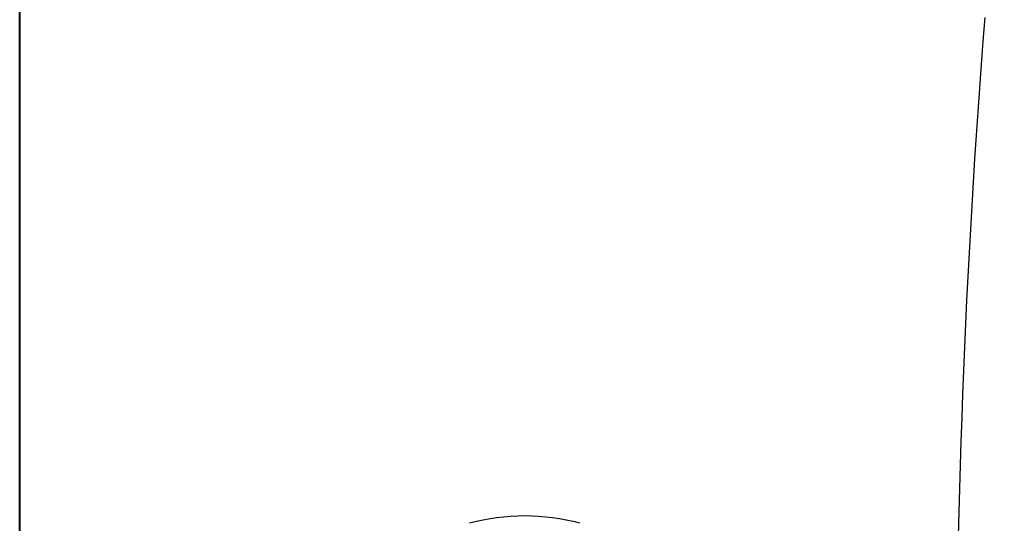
# Model space of a CAD drawing. Header units: centimetres. Extents: x 4120 to 19220, y -7417 to 180.
# Tile 134 of 223: x 12284.57 to 12297.66, y -4283.07 to -4276.37. Entities that reach past the tile are written whole.
import ezdxf

# ---------------------------------------------------------------- set-up
doc = ezdxf.new("R2010")
doc.units = ezdxf.units.CM
doc.layers.add('A_Wyposażenie', color=8, linetype='Continuous')
doc.layers.add('A_Ściany', color=2, linetype='Continuous')

# ---------------------------------------------------------------- blocks, each defined once
blk = doc.blocks.new('ORAS_ELECTRA')
blk.add_arc((0.9, -0.215), 2.807, 344.8647, 15.1366)
blk = doc.blocks.new('wyposażenie blok')
at = {"layer": 'A_Wyposażenie', "color": 8, "linetype": 'Continuous'}
for points in [[(966.997, -363.355), (966.994, -309.556)], [(979.475, -333.002), (979.483, -332.688), (979.492, -332.375), (979.501, -332.062), (979.511, -331.748), (979.522, -331.435), (979.533, -331.122), (979.546, -330.809), (979.559, -330.496), (979.573, -330.183), (979.587, -329.87), (979.603, -329.557), (979.619, -329.244), (979.636, -328.931), (979.654, -328.618), (979.673, -328.305), (979.693, -327.992), (979.713, -327.68), (979.735, -327.367), (979.757, -327.054), (979.78, -326.742), (979.804, -326.429), (979.829, -326.117)]]:
    blk.add_lwpolyline(points, dxfattribs=at)
at = {"layer": 'A_Wyposażenie', "color": 8, "rotation": 90}
blk.add_blockref('ORAS_ELECTRA', (973.493, -336.446), dxfattribs=at)

msp = doc.modelspace()

# ---------------------------------------------------------------- linework, layer by layer
at = {"layer": 'A_Ściany', "color": 7}
msp.add_lwpolyline([(12284.575, -4353.73), (12284.575, -4128.23), (12492.575, -4128.23), (12492.575, -4668.73)], dxfattribs=at)

# ---------------------------------------------------------------- next in the draw order: block references
at = {"layer": 'A_Wyposażenie'}
msp.add_blockref('wyposażenie blok', (11317.575, -3950.23), dxfattribs=at)

doc.saveas('drawing.dxf')
